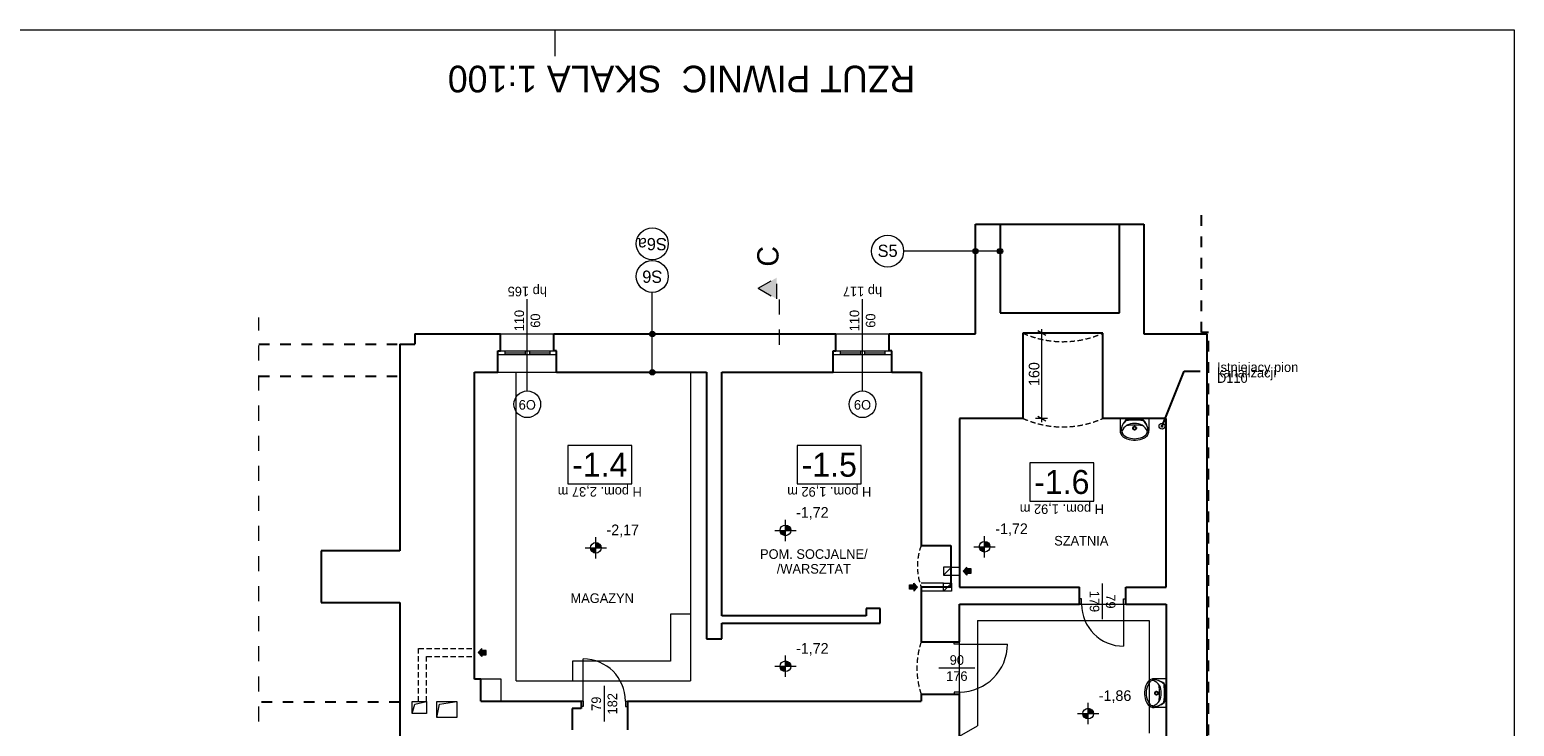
# Model space of a CAD drawing. Extents: x -145259 to -66341, y -2316 to 227384.
# Tile 15 of 141: x -95115 to -67259, y 14310 to 27384. Entities that reach past the tile are written whole.
import ezdxf

# ---------------------------------------------------------------- set-up
doc = ezdxf.new("R2010")
doc.units = 0
doc.header["$MEASUREMENT"] = 0
for name, pattern in [('Dashed', [564.444447, 282.222223, -282.222223]), ('Krawędzie ukryte', [150, 100, -50]), ('Przerywana', [400, 200, -200])]:
    doc.linetypes.add(name, pattern=pattern)
for name, color, linetype in [('Arch opisy', 7, 'Continuous'), ('Arch wymiary', 7, 'Continuous'), ('INWENT RZĘDNE', 7, 'Continuous'), ('INWENT wyposarzenie', 7, 'Continuous')]:
    doc.layers.add(name, color=color, linetype=linetype)
for name, color, linetype, lineweight in [('Arch opisy okien_Nr_Pióra__21', 7, 'Continuous', 13), ('Arch opisy_Nr_Pióra__1', 7, 'Continuous', 25), ('Arch opisy_Nr_Pióra__21', 7, 'Continuous', 13), ('arch przekroje_Nr_Pióra__21', 7, 'Continuous', 13), ('arch przekroje_Nr_Pióra__5', 7, 'Continuous', 13), ('ARCH TABELA_Nr_Pióra__21', 7, 'Continuous', 13), ('Arch wymiary_Nr_Pióra__21', 7, 'Continuous', 13), ('Inwent kominy_Nr_Pióra__21', 7, 'Continuous', 13), ('INWENT OPISY_Nr_Pióra__21', 7, 'Continuous', 13), ('INWENT RZĘDNE_Nr_Pióra__21', 7, 'Continuous', 13), ('INWENT wyposarzenie_Nr_Pióra__21', 7, 'Continuous', 13), ('INWENT. DRZWI_Nr_Pióra__21', 7, 'Continuous', 13), ('INWENT. OKNA_Nr_Pióra__21', 7, 'Continuous', 13), ('INWENT.ŚCIANY_Nr_Pióra__1', 7, 'Continuous', 25), ('INWENT.ŚCIANY_Nr_Pióra__21', 7, 'Continuous', 13), ('Istniejące schody_Nr_Pióra__21', 7, 'Continuous', 13)]:
    doc.layers.add(name, color=color, linetype=linetype, lineweight=lineweight)
doc.layers.add('INWENT kanalizacja_Nr_Pióra__118', color=7, linetype='Continuous', lineweight=13, true_color=0x573938)
doc.styles.add('GENERATED_STYLE_2', font='txt')
doc.styles.add('GENERATED_STYLE_4', font='txt')
doc.styles.add('GENERATED_STYLE_5', font='txt')
doc.styles.add('GENERATED_STYLE_6', font='txt')
doc.styles.add('GENERATED_STYLE_7', font='txt')
doc.styles.add('GENERATED_STYLE_8', font='txt')
doc.dimstyles.new('GENERATED_STYLE__5', dxfattribs={"dimtxt": 200, "dimasz": 114, "dimexe": 0.18, "dimexo": 0, "dimgap": 0.09, "dimtad": 1, "dimdec": 0, "dimlfac": 0.1, "dimzin": 0, "dimdsep": 46, "dimtxsty": 'GENERATED_STYLE_2', "dimblk": 'ARROWHEAD_2', "dimblk1": 'ARROWHEAD_2', "dimblk2": 'ARROWHEAD_2', "dimcen": 0.09, "dimclrd": 7, "dimclre": 7, "dimclrt": 7, "dimazin": 0, "dimtfac": 1, "dimtdec": 4, "dimtmove": 0, "dimatfit": 3, "dimfxl": 0, "dimtolj": 1, "dimtzin": 0, "dimarcsym": 0})
doc.dimstyles.new('GENERATED_STYLE__9', dxfattribs={"dimtxt": 0.18, "dimasz": 109.44, "dimexe": 0.18, "dimexo": 0.0625, "dimgap": 0.09, "dimtad": 0, "dimtih": 1, "dimtoh": 1, "dimdec": 4, "dimzin": 0, "dimdsep": 46, "dimcen": 0.09, "dimadec": 0, "dimazin": 0, "dimtfac": 1, "dimtdec": 4, "dimtmove": 0, "dimatfit": 3, "dimldrblk": 'ARROWHEAD_11', "dimfxl": 0, "dimtolj": 1, "dimtzin": 0, "dimarcsym": 0})

# ---------------------------------------------------------------- blocks, each defined once
blk = doc.blocks.new('Symbol Umywalka 14_22', base_point=(-74654, 19679))
at = {"layer": 'INWENT wyposarzenie_Nr_Pióra__21', "linetype": 'Continuous'}
for p, q in [((-74654, 20089), (-74114, 20089)), ((-74654, 20089), (-74654, 19860)), ((-74299, 20089), (-74469, 20089)), ((-74114, 20089), (-74114, 19860)), ((-74401, 19905), (-74429, 19905)), ((-74384, 19951), (-74384, 19922)), ((-74384, 19889), (-74384, 19860)), ((-74338, 19905), (-74367, 19905))]:
    blk.add_line(p, q, dxfattribs=at)
for radius in [35, 25]:
    blk.add_circle((-74384, 19905), radius, dxfattribs=at)
for centre, radius, start, end in [((-74528, 20017), 45, 102.694, 140.6648), ((-74389, 19402), 676, 89.4897, 102.694), ((-74379, 19402), 676, 77.2285, 90.4328), ((-74239, 20017), 45, 39.2578, 77.2285), ((-74517, 19854), 137, 177.5448, 231.2546), ((-74300, 19830), 340, 140.6648, 180.9072), ((-74335, 19829), 305, 138.5245, 180.6767), ((-74397, 19758), 241, 122.8442, 158.4481), ((-74540, 19840), 80.9, 176.0694, 229.1984), ((-74407, 20006), 293, 230.7149, 260.0022), ((-74530, 20001), 45, 97.8304, 138.5245), ((-74379, 18902), 1154, 90.245, 97.8304), ((-74384, 18978), 985, 81.1796, 98.8266), ((-74403, 19754), 241, 85.394, 121.0561), ((-74390, 18902), 1154, 82.0921, 89.6775), ((-74364, 19754), 241, 58.9439, 94.606), ((-74360, 20006), 293, 279.9978, 309.2851), ((-74371, 19758), 241, 21.5519, 57.1558), ((-74238, 20001), 45, 41.398, 82.0921), ((-74467, 19831), 340, 359.0153, 39.2578), ((-74433, 19829), 305, 359.2458, 41.398), ((-74228, 19840), 80.9, 310.8016, 3.9306), ((-74251, 19854), 137, 308.7454, 2.4552), ((-74469, 19913), 213, 231.3152, 242.8429), ((-74370, 20122), 444, 243.7403, 265.7948), ((-74384, 20025), 317, 256.4334, 283.5666), ((-74384, 19949), 270, 265.9876, 274.0124), ((-74397, 20122), 444, 274.2052, 296.2597), ((-74298, 19913), 213, 297.1571, 308.6848)]:
    blk.add_arc(centre, radius, start, end, dxfattribs=at)
blk = doc.blocks.new('Symbol Umywalka 14_23', base_point=(-74199, 15204))
at = {"layer": 'INWENT wyposarzenie_Nr_Pióra__21', "linetype": 'Continuous'}
for p, q in [((-73789, 15204), (-74017, 15204)), ((-73789, 15204), (-73789, 14664)), ((-73989, 14934), (-74017, 14934)), ((-73972, 14950), (-73972, 14979)), ((-73972, 14888), (-73972, 14917)), ((-73927, 14934), (-73955, 14934)), ((-73789, 14849), (-73789, 15019)), ((-73789, 14664), (-74017, 14664))]:
    blk.add_line(p, q, dxfattribs=at)
for radius in [35, 25]:
    blk.add_circle((-73972, 14934), radius, dxfattribs=at)
for centre, radius, start, end in [((-73755, 14920), 444, 153.7403, 175.7948), ((-73871, 14957), 293, 140.7149, 170.0022), ((-73964, 15019), 213, 141.3152, 152.8429), ((-74023, 15066), 137, 87.5448, 141.2546), ((-74037, 15090), 80.9, 86.0694, 139.1984), ((-74049, 14885), 305, 48.5245, 90.6767), ((-74047, 14850), 340, 50.6648, 90.9072), ((-74120, 14946), 241, 32.8442, 68.4481), ((-74899, 14934), 985, 351.1796, 8.8266), ((-74124, 14953), 241, 355.394, 31.0561), ((-73876, 15080), 45, 7.8304, 48.5245), ((-73860, 15078), 45, 12.694, 50.6648), ((-74975, 14928), 1154, 0.245, 7.8304), ((-74476, 14939), 676, 359.4897, 12.694), ((-73929, 14934), 270, 175.9876, 184.0124), ((-73755, 14947), 444, 184.2052, 206.2597), ((-73852, 14934), 317, 166.4334, 193.5666), ((-73871, 14910), 293, 189.9978, 219.2851), ((-74120, 14921), 241, 291.5519, 327.1558), ((-74124, 14914), 241, 328.9439, 4.606), ((-73877, 14788), 45, 311.398, 352.0921), ((-74975, 14940), 1154, 352.0921, 359.6775), ((-73860, 14789), 45, 309.2578, 347.2285), ((-74476, 14928), 676, 347.2285, 0.4328), ((-73964, 14848), 213, 207.1571, 218.6848), ((-74023, 14801), 137, 218.7454, 272.4552), ((-74037, 14778), 80.9, 220.8016, 273.9306), ((-74047, 15017), 340, 269.0153, 309.2578), ((-74049, 14983), 305, 269.2458, 311.398)]:
    blk.add_arc(centre, radius, start, end, dxfattribs=at)
blk = doc.blocks.new('Linia_41', base_point=(-76909, 23228))
at = {"layer": 'Arch opisy_Nr_Pióra__21', "linetype": 'Continuous'}
for points in [[(-77319, 23228), (-77323, 23247), (-77333, 23263), (-77350, 23274), (-77369, 23278), (-77388, 23274), (-77404, 23263), (-77415, 23247), (-77419, 23228), (-77415, 23209), (-77404, 23192), (-77388, 23181), (-77369, 23178), (-77350, 23181), (-77333, 23192), (-77323, 23209)], [(-76859, 23228), (-76863, 23247), (-76873, 23263), (-76890, 23274), (-76909, 23278), (-76928, 23274), (-76944, 23263), (-76955, 23247), (-76959, 23228), (-76955, 23209), (-76944, 23192), (-76928, 23181), (-76909, 23178), (-76890, 23181), (-76873, 23192), (-76863, 23209)]]:
    blk.add_hatch(color=256, dxfattribs=at).paths.add_polyline_path(points, flags=0)
blk.add_line((-76959, 23228), (-77319, 23228), dxfattribs=at)
for centre in [(-77369, 23228), (-76909, 23228)]:
    blk.add_circle(centre, 50, dxfattribs=at)
blk = doc.blocks.new('Linia_42', base_point=(-77369, 23228))
at = {"layer": 'Arch opisy_Nr_Pióra__21', "linetype": 'Continuous'}
blk.add_line((-77369, 23228), (-78718, 23228), dxfattribs=at)
blk.add_circle((-79018, 23228), 300, dxfattribs=at)
blk = doc.blocks.new('Linia_46', base_point=(-83433, 20954))
at = {"layer": 'Arch opisy_Nr_Pióra__21', "linetype": 'Continuous'}
for points in [[(-83383, 21674), (-83387, 21693), (-83398, 21709), (-83414, 21720), (-83433, 21724), (-83452, 21720), (-83468, 21709), (-83479, 21693), (-83483, 21674), (-83479, 21654), (-83468, 21638), (-83452, 21627), (-83433, 21624), (-83414, 21627), (-83398, 21638), (-83387, 21654)], [(-83383, 20954), (-83387, 20973), (-83398, 20989), (-83414, 21000), (-83433, 21004), (-83452, 21000), (-83468, 20989), (-83479, 20973), (-83483, 20954), (-83479, 20934), (-83468, 20918), (-83452, 20907), (-83433, 20904), (-83414, 20907), (-83398, 20918), (-83387, 20934)]]:
    blk.add_hatch(color=256, dxfattribs=at).paths.add_polyline_path(points, flags=0)
blk.add_line((-83433, 21004), (-83433, 21624), dxfattribs=at)
for centre in [(-83433, 21674), (-83433, 20954)]:
    blk.add_circle(centre, 50, dxfattribs=at)
blk = doc.blocks.new('Linia_47', base_point=(-83433, 22754))
at = {"layer": 'Arch opisy_Nr_Pióra__21', "linetype": 'Continuous'}
blk.add_line((-83433, 23054), (-83433, 23066), dxfattribs=at)
for centre in [(-83433, 23366), (-83433, 22754)]:
    blk.add_circle(centre, 300, dxfattribs=at)
blk = doc.blocks.new('Linia_48', base_point=(-83433, 21674))
at = {"layer": 'Arch opisy_Nr_Pióra__21', "linetype": 'Continuous'}
blk.add_line((-83433, 21674), (-83433, 22454), dxfattribs=at)
blk.add_circle((-83433, 22754), 300, dxfattribs=at)
blk = doc.blocks.new('*D1338')
at = {"layer": 'Arch wymiary_Nr_Pióra__21', "linetype": 'Continuous'}
for p, q in [((-76052, 21645), (-76202, 21732)), ((-76127, 21689), (-76127, 21762)), ((-76015, 21689), (-76240, 21689)), ((-76127, 20089), (-76127, 21689)), ((-76015, 20089), (-76240, 20089)), ((-76202, 20132), (-76052, 20045)), ((-76127, 20015), (-76127, 20089))]:
    blk.add_line(p, q, dxfattribs=at)
at = {"layer": 'Arch wymiary_Nr_Pióra__21', "insert": (-76167, 20697), "char_height": 200, "attachment_point": 7, "rotation": 90, "style": 'GENERATED_STYLE_2'}
blk.add_mtext('{160}', dxfattribs=at)
blk = doc.blocks.new('ARROWHEAD_2')
at = {"color": 0, "linetype": 'Continuous', "lineweight": 0}
for p, q in [((0, 0), (-1, 0)), ((-0.38, -0.66), (0.38, 0.66))]:
    blk.add_line(p, q, dxfattribs=at)
blk = doc.blocks.new('Koty wysokościowe_10', base_point=(-75255, 14549))
at = {"layer": 'INWENT RZĘDNE_Nr_Pióra__21', "linetype": 'Continuous'}
for points in [[(-75255, 14549), (-75355, 14549), (-75347, 14510), (-75325, 14478), (-75293, 14456), (-75255, 14449)], [(-75255, 14549), (-75155, 14549), (-75162, 14587), (-75184, 14619), (-75216, 14641), (-75255, 14649)]]:
    blk.add_hatch(color=256, dxfattribs=at).paths.add_polyline_path(points, flags=0)
for p, q in [((-75455, 14549), (-75055, 14549)), ((-75255, 14349), (-75255, 14749))]:
    blk.add_line(p, q, dxfattribs=at)
blk.add_circle((-75255, 14549), 100, dxfattribs=at)
at = {"layer": 'INWENT RZĘDNE_Nr_Pióra__21', "insert": (-75055, 14749), "char_height": 200, "attachment_point": 7, "style": 'GENERATED_STYLE_2'}
blk.add_mtext('{-1,86}', dxfattribs=at)
blk = doc.blocks.new('Koty wysokościowe_13', base_point=(-77197, 17681))
at = {"layer": 'INWENT RZĘDNE_Nr_Pióra__21', "linetype": 'Continuous'}
for points in [[(-77197, 17681), (-77297, 17681), (-77289, 17642), (-77268, 17610), (-77235, 17588), (-77197, 17581)], [(-77197, 17681), (-77097, 17681), (-77105, 17719), (-77126, 17751), (-77159, 17773), (-77197, 17781)]]:
    blk.add_hatch(color=256, dxfattribs=at).paths.add_polyline_path(points, flags=0)
for p, q in [((-77197, 17481), (-77197, 17881)), ((-77397, 17681), (-76997, 17681))]:
    blk.add_line(p, q, dxfattribs=at)
blk.add_circle((-77197, 17681), 100, dxfattribs=at)
at = {"layer": 'INWENT RZĘDNE_Nr_Pióra__21', "insert": (-76997, 17881), "char_height": 200, "attachment_point": 7, "style": 'GENERATED_STYLE_2'}
blk.add_mtext('{-1,72}', dxfattribs=at)
blk = doc.blocks.new('Koty wysokościowe_14', base_point=(-80935, 15436))
at = {"layer": 'INWENT RZĘDNE_Nr_Pióra__21', "linetype": 'Continuous'}
for points in [[(-80935, 15436), (-81035, 15436), (-81028, 15398), (-81006, 15365), (-80974, 15344), (-80935, 15336)], [(-80935, 15436), (-80835, 15436), (-80843, 15474), (-80865, 15507), (-80897, 15528), (-80935, 15536)]]:
    blk.add_hatch(color=256, dxfattribs=at).paths.add_polyline_path(points, flags=0)
for p, q in [((-80935, 15236), (-80935, 15636)), ((-81135, 15436), (-80735, 15436))]:
    blk.add_line(p, q, dxfattribs=at)
blk.add_circle((-80935, 15436), 100, dxfattribs=at)
at = {"layer": 'INWENT RZĘDNE_Nr_Pióra__21', "insert": (-80735, 15636), "char_height": 200, "attachment_point": 7, "style": 'GENERATED_STYLE_2'}
blk.add_mtext('{-1,72}', dxfattribs=at)
blk = doc.blocks.new('Koty wysokościowe_15', base_point=(-80935, 17987))
at = {"layer": 'INWENT RZĘDNE_Nr_Pióra__21', "linetype": 'Continuous'}
for points in [[(-80935, 17987), (-81035, 17987), (-81028, 17949), (-81006, 17916), (-80974, 17895), (-80935, 17887)], [(-80935, 17987), (-80835, 17987), (-80843, 18025), (-80865, 18058), (-80897, 18079), (-80935, 18087)]]:
    blk.add_hatch(color=256, dxfattribs=at).paths.add_polyline_path(points, flags=0)
for p, q in [((-80935, 17787), (-80935, 18187)), ((-81135, 17987), (-80735, 17987))]:
    blk.add_line(p, q, dxfattribs=at)
blk.add_circle((-80935, 17987), 100, dxfattribs=at)
at = {"layer": 'INWENT RZĘDNE_Nr_Pióra__21', "insert": (-80735, 18187), "char_height": 200, "attachment_point": 7, "style": 'GENERATED_STYLE_2'}
blk.add_mtext('{-1,72}', dxfattribs=at)
blk = doc.blocks.new('Koty wysokościowe_16', base_point=(-84492, 17660))
at = {"layer": 'INWENT RZĘDNE_Nr_Pióra__21', "linetype": 'Continuous'}
for points in [[(-84492, 17660), (-84592, 17660), (-84585, 17621), (-84563, 17589), (-84531, 17567), (-84492, 17560)], [(-84492, 17660), (-84392, 17660), (-84400, 17698), (-84422, 17730), (-84454, 17752), (-84492, 17760)]]:
    blk.add_hatch(color=256, dxfattribs=at).paths.add_polyline_path(points, flags=0)
for p, q in [((-84492, 17460), (-84492, 17860)), ((-84692, 17660), (-84292, 17660))]:
    blk.add_line(p, q, dxfattribs=at)
blk.add_circle((-84492, 17660), 100, dxfattribs=at)
at = {"layer": 'INWENT RZĘDNE_Nr_Pióra__21', "insert": (-84292, 17860), "char_height": 200, "attachment_point": 7, "style": 'GENERATED_STYLE_2'}
blk.add_mtext('{-2,17}', dxfattribs=at)
blk = doc.blocks.new('ARROWHEAD_11')
at = {"color": 0, "linetype": 'Continuous', "lineweight": 0}
blk.add_line((0, 0), (-1, 0), dxfattribs=at)
at = {"color": 0, "linetype": 'Continuous', "lineweight": 0, "const_width": 0.25, "flags": 128}
blk.add_lwpolyline([(-0.125, 0, 1), (0.125, 0, 1)], format="xyb", close=True, dxfattribs=at)

msp = doc.modelspace()

# ---------------------------------------------------------------- hatches: boundary and pattern name
at = {"layer": 'arch przekroje_Nr_Pióra__5', "linetype": 'Continuous'}
msp.add_hatch(color=256, dxfattribs=at).paths.add_polyline_path([(-81096.9, 22730.1), (-81096.9, 22330.1), (-81446.9, 22530.1)], flags=0)
at = {"layer": 'Inwent kominy_Nr_Pióra__21', "linetype": 'Continuous'}
for points in [[(-77528.7, 17148.6), (-77528.7, 17183.6), (-77448.7, 17183.6), (-77448.7, 17263.6), (-77528.7, 17263.6), (-77528.7, 17298.6), (-77598.7, 17223.6)], [(-78528.7, 16848.6), (-78528.7, 16883.6), (-78608.7, 16883.6), (-78608.7, 16963.6), (-78528.7, 16963.6), (-78528.7, 16998.6), (-78458.7, 16923.6)], [(-86628.7, 15618.6), (-86628.7, 15653.6), (-86548.7, 15653.6), (-86548.7, 15733.6), (-86628.7, 15733.6), (-86628.7, 15768.6), (-86698.7, 15693.6)]]:
    msp.add_hatch(color=256, dxfattribs=at).paths.add_polyline_path(points, flags=0)

# ---------------------------------------------------------------- linework, layer by layer
at = {"layer": 'Arch opisy okien_Nr_Pióra__21', "linetype": 'Continuous'}
for centre in [(-85778.7, 20353.6), (-79488.7, 20353.6)]:
    msp.add_circle(centre, 250, dxfattribs=at)
at = {"layer": 'Arch opisy_Nr_Pióra__21', "linetype": 'Continuous'}
for p, q in [((-83818.8, 19580.4), (-85018.8, 19580.4)), ((-85018.8, 19580.4), (-85018.8, 18860.4)), ((-83818.8, 18860.4), (-83818.8, 19580.4)), ((-79512.4, 19580.4), (-80712.4, 19580.4)), ((-80712.4, 19580.4), (-80712.4, 18860.4)), ((-79512.4, 18860.4), (-79512.4, 19580.4)), ((-75148.8, 19257), (-76348.8, 19257)), ((-76348.8, 19257), (-76348.8, 18537)), ((-75148.8, 18537), (-75148.8, 19257)), ((-85018.8, 18860.4), (-83818.8, 18860.4)), ((-80712.4, 18860.4), (-79512.4, 18860.4)), ((-76348.8, 18537), (-75148.8, 18537))]:
    msp.add_line(p, q, dxfattribs=at)
at = {"layer": 'arch przekroje_Nr_Pióra__5', "linetype": 'Dashed'}
for p, q in [((-81446.9, 22530.1), (-81096.9, 22730.1)), ((-81096.9, 22330.1), (-81096.9, 22730.1)), ((-81446.9, 22530.1), (-81096.9, 22330.1)), ((-81046.9, 21472.1), (-81046.9, 22530.1))]:
    msp.add_line(p, q, dxfattribs=at)
at = {"layer": 'ARCH TABELA_Nr_Pióra__21', "linetype": 'Continuous'}
for p, q in [((-109058.7, 27383.6), (-67258.7, 27383.6)), ((-85258.7, 26883.6), (-85258.7, 27383.6)), ((-85258.7, 26883.6), (-85258.7, 27383.6)), ((-85258.7, 26883.6), (-85258.7, 27383.6)), ((-67258.7, 27383.6), (-67258.7, -2316.4))]:
    msp.add_line(p, q, dxfattribs=at)
at = {"layer": 'INWENT kanalizacja_Nr_Pióra__118', "linetype": 'Continuous'}
msp.add_circle((-73868.7, 19943.6), 55, dxfattribs=at)
at = {"layer": 'Inwent kominy_Nr_Pióra__21', "linetype": 'Continuous'}
for p, q in [((-77818.7, 17298.6), (-77968.7, 17298.6)), ((-77968.7, 17298.6), (-77968.7, 17148.6)), ((-77968.7, 17148.6), (-77818.7, 17298.6)), ((-77828.7, 17298.6), (-77668.7, 17298.6)), ((-77818.7, 17148.6), (-77818.7, 17298.6)), ((-77598.7, 17223.6), (-77528.7, 17298.6)), ((-77528.7, 17263.6), (-77528.7, 17298.6)), ((-78458.7, 16923.6), (-78528.7, 16998.6)), ((-78528.7, 16963.6), (-78528.7, 16998.6)), ((-77968.7, 16998.6), (-78388.7, 16998.6)), ((-77968.7, 17148.6), (-77818.7, 17148.6)), ((-77968.7, 16848.6), (-77968.7, 16998.6)), ((-77968.7, 16998.6), (-77818.7, 16998.6)), ((-77968.7, 16848.6), (-77818.7, 16998.6)), ((-77828.7, 17148.6), (-77668.7, 17148.6)), ((-77818.7, 16998.6), (-77818.7, 16848.6)), ((-77598.7, 17223.6), (-77528.7, 17148.6)), ((-77448.7, 17263.6), (-77528.7, 17263.6)), ((-77528.7, 17183.6), (-77448.7, 17183.6)), ((-77528.7, 17183.6), (-77528.7, 17148.6)), ((-77448.7, 17183.6), (-77448.7, 17263.6)), ((-78608.7, 16883.6), (-78608.7, 16963.6)), ((-78608.7, 16963.6), (-78528.7, 16963.6)), ((-78528.7, 16883.6), (-78608.7, 16883.6)), ((-78458.7, 16923.6), (-78528.7, 16848.6)), ((-78528.7, 16883.6), (-78528.7, 16848.6)), ((-77968.7, 16848.6), (-78388.7, 16848.6)), ((-77818.7, 16848.6), (-77968.7, 16848.6)), ((-86698.7, 15693.6), (-86628.7, 15768.6)), ((-86698.7, 15693.6), (-86628.7, 15618.6)), ((-86628.7, 15733.6), (-86628.7, 15768.6)), ((-86548.7, 15733.6), (-86628.7, 15733.6)), ((-86628.7, 15653.6), (-86548.7, 15653.6)), ((-86628.7, 15653.6), (-86628.7, 15618.6)), ((-86548.7, 15653.6), (-86548.7, 15733.6)), ((-87938.7, 14553.6), (-87938.7, 14773.6)), ((-87938.7, 14773.6), (-87668.7, 14773.6)), ((-87888.7, 14723.6), (-87668.7, 14773.6)), ((-87668.7, 14773.6), (-87668.7, 14553.6)), ((-87478.7, 14473.6), (-87478.7, 14773.6)), ((-87478.7, 14773.6), (-87098.7, 14773.6)), ((-87428.7, 14723.6), (-87098.7, 14773.6)), ((-87098.7, 14773.6), (-87098.7, 14473.6)), ((-87938.7, 14553.6), (-87888.7, 14723.6)), ((-87668.7, 14553.6), (-87938.7, 14553.6)), ((-87478.7, 14473.6), (-87428.7, 14723.6)), ((-87098.7, 14473.6), (-87478.7, 14473.6))]:
    msp.add_line(p, q, dxfattribs=at)
at = {"layer": 'Inwent kominy_Nr_Pióra__21', "linetype": 'Krawędzie ukryte'}
for p, q in [((-87818.7, 14773.6), (-87818.7, 15768.6)), ((-87818.7, 15768.6), (-86768.7, 15768.6)), ((-87668.7, 14773.6), (-87668.7, 15618.6)), ((-87668.7, 15618.6), (-86768.7, 15618.6))]:
    msp.add_line(p, q, dxfattribs=at)
at = {"layer": 'INWENT OPISY_Nr_Pióra__21', "linetype": 'Continuous'}
for p, q in [((-85778.7, 20603.6), (-85778.7, 22323.6)), ((-79488.7, 20603.6), (-79488.7, 22323.6)), ((-74983.7, 16318.6), (-74983.7, 16988.6)), ((-77383.7, 15403.6), (-78053.7, 15403.6)), ((-84333.7, 15068.6), (-84333.7, 14398.6))]:
    msp.add_line(p, q, dxfattribs=at)
at = {"layer": 'INWENT OPISY_Nr_Pióra__21', "linetype": 'Dashed'}
msp.add_line((-90817.2, 7063.6), (-90817.2, 21983.6), dxfattribs=at)
at = {"layer": 'INWENT. DRZWI_Nr_Pióra__21', "linetype": 'Continuous'}
for p, q in [((-75378.7, 16703.6), (-75418.7, 16703.6)), ((-75378.7, 16603.6), (-75418.7, 16603.6)), ((-75378.7, 16603.6), (-75378.7, 16703.6)), ((-74588.7, 16603.6), (-74588.7, 16703.6)), ((-74588.7, 16703.6), (-74548.7, 16703.6)), ((-74588.7, 16603.6), (-74588.7, 15813.6)), ((-74588.7, 16603.6), (-74548.7, 16603.6)), ((-77768.7, 15853.6), (-77768.7, 15893.6)), ((-77668.7, 15853.6), (-77668.7, 15893.6)), ((-77668.7, 15853.6), (-77768.7, 15853.6)), ((-77668.7, 15853.6), (-76768.7, 15853.6)), ((-84728.7, 14783.6), (-84728.7, 15573.6)), ((-84728.7, 14783.6), (-84768.7, 14783.6)), ((-84728.7, 14783.6), (-84728.7, 14683.6)), ((-83938.7, 14783.6), (-83938.7, 14683.6)), ((-83938.7, 14783.6), (-83898.7, 14783.6)), ((-77668.7, 14953.6), (-77768.7, 14953.6)), ((-77768.7, 14953.6), (-77768.7, 14913.6)), ((-77668.7, 14953.6), (-77668.7, 14913.6)), ((-84728.7, 14683.6), (-84768.7, 14683.6)), ((-83938.7, 14683.6), (-83898.7, 14683.6))]:
    msp.add_line(p, q, dxfattribs=at)
for centre, radius, start, end in [((-74588.7, 16603.6), 790, 180, 270), ((-77668.7, 15853.6), 900, 270, 0), ((-84728.7, 14783.6), 790, 0, 90)]:
    msp.add_arc(centre, radius, start, end, dxfattribs=at)
at = {"layer": 'INWENT. OKNA_Nr_Pióra__21', "linetype": 'Continuous'}
for p, q in [((-86328.7, 21353.6), (-85228.7, 21353.6)), ((-85228.7, 21283.6), (-86328.7, 21283.6)), ((-86198.7, 21353.6), (-86198.7, 21283.6)), ((-86198.7, 21318.6), (-85818.7, 21318.6)), ((-85818.7, 21353.6), (-85818.7, 21283.6)), ((-85738.7, 21353.6), (-85738.7, 21283.6)), ((-85738.7, 21318.6), (-85358.7, 21318.6)), ((-85358.7, 21353.6), (-85358.7, 21283.6)), ((-80038.7, 21353.6), (-78938.7, 21353.6)), ((-78938.7, 21283.6), (-80038.7, 21283.6)), ((-79908.7, 21353.6), (-79908.7, 21283.6)), ((-79908.7, 21318.6), (-79528.7, 21318.6)), ((-79528.7, 21353.6), (-79528.7, 21283.6)), ((-79448.7, 21353.6), (-79448.7, 21283.6)), ((-79448.7, 21318.6), (-79068.7, 21318.6)), ((-79068.7, 21353.6), (-79068.7, 21283.6))]:
    msp.add_line(p, q, dxfattribs=at)
at = {"layer": 'INWENT.ŚCIANY_Nr_Pióra__1', "linetype": 'Przerywana'}
for p, q in [((-73128.7, 21703.6), (-73128.7, 24075.1)), ((-90817.2, 21483.6), (-88168.7, 21483.6)), ((-72998.7, 21703.6), (-73128.7, 21703.6)), ((-72998.7, 7343.6), (-72998.7, 21703.6)), ((-90817.2, 20883.6), (-88168.7, 20883.6)), ((-88168.7, 14763.6), (-90817.2, 14763.6))]:
    msp.add_line(p, q, dxfattribs=at)
at = {"layer": 'INWENT.ŚCIANY_Nr_Pióra__1', "linetype": 'Continuous'}
for p, q in [((-77368.7, 21673.6), (-77368.7, 23733.6)), ((-77368.7, 23733.6), (-74208.7, 23733.6)), ((-76908.7, 23733.6), (-76908.7, 22068.6)), ((-74668.7, 22068.6), (-74668.7, 23733.6)), ((-74668.7, 23733.6), (-74208.7, 23733.6)), ((-74208.7, 23733.6), (-74208.7, 21673.6)), ((-76908.7, 22068.6), (-74668.7, 22068.6)), ((-88168.7, 21483.6), (-88168.7, 17603.6)), ((-88168.7, 21483.6), (-87888.7, 21483.6)), ((-87888.7, 21673.6), (-86278.7, 21673.6)), ((-87888.7, 21673.6), (-87888.7, 21483.6)), ((-86278.7, 21353.6), (-86278.7, 21673.6)), ((-85278.7, 21353.6), (-85278.7, 21673.6)), ((-85278.7, 21673.6), (-79988.7, 21673.6)), ((-79988.7, 21353.6), (-79988.7, 21673.6)), ((-78988.7, 21353.6), (-78988.7, 21673.6)), ((-78988.7, 21673.6), (-77368.7, 21673.6)), ((-74978.7, 21688.6), (-76478.7, 21688.6)), ((-76478.7, 21688.6), (-76478.7, 20088.6)), ((-74978.7, 20088.6), (-74978.7, 21688.6)), ((-74208.7, 21673.6), (-73028.7, 21673.6)), ((-73028.7, 21673.6), (-73028.7, 7373.6)), ((-86328.7, 20953.6), (-86328.7, 21353.6)), ((-86328.7, 21353.6), (-86278.7, 21353.6)), ((-85228.7, 21353.6), (-85278.7, 21353.6)), ((-85228.7, 20953.6), (-85228.7, 21353.6)), ((-80038.7, 20953.6), (-80038.7, 21353.6)), ((-80038.7, 21353.6), (-79988.7, 21353.6)), ((-78938.7, 21353.6), (-78988.7, 21353.6)), ((-78938.7, 20953.6), (-78938.7, 21353.6)), ((-86768.7, 15193.6), (-86768.7, 20953.6)), ((-86768.7, 20953.6), (-86328.7, 20953.6)), ((-85228.7, 20953.6), (-82418.7, 20953.6)), ((-82418.7, 20953.6), (-82418.7, 15953.6)), ((-82128.7, 16383.6), (-82128.7, 20953.6)), ((-82128.7, 20953.6), (-80038.7, 20953.6)), ((-78938.7, 20953.6), (-78388.7, 20953.6)), ((-78388.7, 20953.6), (-78388.7, 17703.6)), ((-76478.7, 20088.6), (-77668.7, 20088.6)), ((-77668.7, 20088.6), (-77668.7, 16923.6)), ((-73788.7, 20088.6), (-74978.7, 20088.6)), ((-73788.7, 16923.6), (-73788.7, 20088.6)), ((-88168.7, 17603.6), (-89648.7, 17603.6)), ((-89648.7, 17603.6), (-89648.7, 16633.6)), ((-78388.7, 17703.6), (-77828.7, 17703.6)), ((-77828.7, 17703.6), (-77828.7, 16923.6)), ((-77828.7, 16923.6), (-78388.7, 16923.6)), ((-78388.7, 16923.6), (-78388.7, 15893.6)), ((-77668.7, 16923.6), (-75418.7, 16923.6)), ((-75418.7, 16603.6), (-75418.7, 16923.6)), ((-74548.7, 16603.6), (-74548.7, 16923.6)), ((-74548.7, 16923.6), (-73788.7, 16923.6)), ((-89648.7, 16633.6), (-88168.7, 16633.6)), ((-88168.7, 16633.6), (-88168.7, 7533.6)), ((-79158.7, 16523.6), (-79418.7, 16523.6)), ((-79418.7, 16523.6), (-79418.7, 16383.6)), ((-79158.7, 16243.6), (-79158.7, 16523.6)), ((-77668.7, 15893.6), (-77668.7, 16603.6)), ((-77668.7, 16603.6), (-75418.7, 16603.6)), ((-74548.7, 16603.6), (-73788.7, 16603.6)), ((-73788.7, 16603.6), (-73788.7, 10283.6)), ((-79418.7, 16383.6), (-82128.7, 16383.6)), ((-82128.7, 15953.6), (-82128.7, 16243.6)), ((-82128.7, 16243.6), (-79158.7, 16243.6)), ((-82418.7, 15953.6), (-82128.7, 15953.6)), ((-78388.7, 15893.6), (-77668.7, 15893.6)), ((-86648.7, 15193.6), (-86768.7, 15193.6)), ((-86648.7, 14783.6), (-86648.7, 15193.6)), ((-86648.7, 14783.6), (-84768.7, 14783.6)), ((-84768.7, 14783.6), (-84768.7, 14643.6)), ((-83898.7, 14783.6), (-83898.7, 14243.6)), ((-83898.7, 14783.6), (-78388.7, 14783.6)), ((-78388.7, 14913.6), (-77668.7, 14913.6)), ((-78388.7, 14913.6), (-78388.7, 14783.6)), ((-77668.7, 14123.6), (-77668.7, 14913.6)), ((-84768.7, 14643.6), (-84938.7, 14643.6)), ((-84938.7, 14643.6), (-84938.7, 14243.6))]:
    msp.add_line(p, q, dxfattribs=at)
at = {"layer": 'INWENT.ŚCIANY_Nr_Pióra__21', "linetype": 'Continuous'}
for p, q in [((-86278.7, 21673.6), (-85278.7, 21673.6)), ((-79988.7, 21673.6), (-78988.7, 21673.6)), ((-86328.7, 20953.6), (-85228.7, 20953.6)), ((-80038.7, 20953.6), (-78938.7, 20953.6)), ((-86268.7, 15193.6), (-86648.7, 15193.6)), ((-86268.7, 14783.6), (-86268.7, 15193.6))]:
    msp.add_line(p, q, dxfattribs=at)
at = {"layer": 'INWENT.ŚCIANY_Nr_Pióra__21', "linetype": 'Krawędzie ukryte'}
for centre, radius, start, end in [((-75728.7, 23366.4), 1837.8, 245.91485, 294.08515), ((-75728.7, 21766.4), 1837.8, 245.91485, 294.08515), ((-77337.3, 17313.6), 1121.4, 159.64898, 200.35102), ((-76928.1, 15403.6), 1540.6, 161.4548, 198.5452)]:
    msp.add_arc(centre, radius, start, end, dxfattribs=at)
at = {"layer": 'Istniejące schody_Nr_Pióra__21', "linetype": 'Continuous'}
for p, q in [((-85988.7, 15163.6), (-85988.7, 20953.6)), ((-82718.7, 20953.6), (-82718.7, 15163.6)), ((-75418.7, 16603.6), (-74548.7, 16603.6)), ((-82718.7, 16413.6), (-83088.7, 16413.6)), ((-83088.7, 16413.6), (-83088.7, 15533.6)), ((-77328.7, 16293.6), (-74108.7, 16293.6)), ((-77328.7, 16293.6), (-77328.7, 14319.9)), ((-74108.7, 16293.6), (-74108.7, 14183.6)), ((-77668.7, 14913.6), (-77668.7, 15893.6)), ((-83088.7, 15533.6), (-84928.7, 15533.6)), ((-84928.7, 15533.6), (-84928.7, 15163.6)), ((-85988.7, 15163.6), (-82718.7, 15163.6)), ((-77668.7, 14123.6), (-77328.7, 14319.9))]:
    msp.add_line(p, q, dxfattribs=at)

# ---------------------------------------------------------------- block references
at = {"layer": 'Arch opisy', "linetype": 'Continuous'}
for name, p in [('Linia_47', (-83432.9, 22753.9)), ('Linia_42', (-77368.7, 23227.7)), ('Linia_41', (-76908.7, 23227.7)), ('Linia_48', (-83432.9, 21673.6)), ('Linia_46', (-83432.9, 20953.6))]:
    msp.add_blockref(name, p, dxfattribs=at)
at = {"layer": 'INWENT RZĘDNE'}
for name, p in [('Koty wysokościowe_15', (-80935.2, 17987)), ('Koty wysokościowe_16', (-84492.3, 17659.6)), ('Koty wysokościowe_13', (-77196.9, 17680.6)), ('Koty wysokościowe_14', (-80935.2, 15436.1)), ('Koty wysokościowe_10', (-75254.6, 14548.7))]:
    msp.add_blockref(name, p, dxfattribs=at)
at = {"layer": 'INWENT wyposarzenie', "color": 104, "linetype": 'Continuous', "lineweight": 20, "true_color": 0x029e21}
for name, p in [('Symbol Umywalka 14_22', (-74653.7, 19678.6)), ('Symbol Umywalka 14_23', (-74198.7, 15203.6))]:
    msp.add_blockref(name, p, dxfattribs=at)

# ---------------------------------------------------------------- texts
at = {"layer": 'Arch opisy okien_Nr_Pióra__21', "linetype": 'Continuous', "char_height": 180, "attachment_point": 2, "rotation": 180, "style": 'GENERATED_STYLE_8'}
for insert in [(-85778.7, 20253.3), (-79488.7, 20253.3)]:
    msp.add_mtext('{O9}', dxfattribs=dict(at, insert=insert))
at = {"layer": 'Arch opisy_Nr_Pióra__1', "linetype": 'Continuous', "rotation": 180}
for s, insert, char_height, attachment_point, style in [('{RZUT PIWNIC  SKALA 1:100}', (-87269.5, 26208), 500, 3, 'GENERATED_STYLE_7'), ('{S6a}', (-83432.9, 23244.2), 230, 2, 'GENERATED_STYLE_6'), ('{S6}', (-83432.9, 22632.5), 230, 2, 'GENERATED_STYLE_6')]:
    msp.add_mtext(s, dxfattribs=dict(at, insert=insert, char_height=char_height, attachment_point=attachment_point, style=style))
at = {"layer": 'Arch opisy_Nr_Pióra__1', "linetype": 'Continuous'}
for s, insert, char_height, attachment_point, style in [('{S5}', (-79017.8, 23349), 230, 2, 'GENERATED_STYLE_6'), ('{-1.4}', (-84418.8, 18995.4), 450, 8, 'GENERATED_STYLE_5'), ('{-1.5}', (-80112.4, 18987.7), 450, 8, 'GENERATED_STYLE_5'), ('{-1.6}', (-75748.8, 18664.4), 450, 8, 'GENERATED_STYLE_5'), ('{SZATNIA}', (-75383.4, 17882.8), 180, 2, 'GENERATED_STYLE_8'), ('{MAGAZYN}', (-84372.8, 16804.8), 180, 2, 'GENERATED_STYLE_8')]:
    msp.add_mtext(s, dxfattribs=dict(at, insert=insert, char_height=char_height, attachment_point=attachment_point, style=style))
at = {"layer": 'Arch opisy_Nr_Pióra__1', "linetype": 'Continuous', "insert": (-80402, 17632.7), "char_height": 180, "width": 2272.94, "attachment_point": 2, "line_spacing_factor": 0.924085, "style": 'GENERATED_STYLE_8'}
msp.add_mtext('{POM. SOCJALNE/\\P/WARSZTAT}', dxfattribs=at)
at = {"layer": 'arch przekroje_Nr_Pióra__21', "linetype": 'Continuous', "insert": (-81464.1, 23130.1), "char_height": 400, "attachment_point": 2, "rotation": 90, "style": 'GENERATED_STYLE_8'}
msp.add_mtext('{C}', dxfattribs=at)
at = {"layer": 'INWENT OPISY_Nr_Pióra__21', "linetype": 'Continuous', "char_height": 180, "attachment_point": 2, "rotation": 180, "style": 'GENERATED_STYLE_7'}
for s, insert in [('{hp 165}', (-85778.7, 22378.9)), ('{hp 117}', (-79488.7, 22378.9)), ('{H pom. 2,37 m}', (-84418.8, 18619.5)), ('{H pom. 1,92 m}', (-80112.4, 18619.2)), ('{H pom. 1,92 m}', (-75748.8, 18295.8))]:
    msp.add_mtext(s, dxfattribs=dict(at, insert=insert))
at = {"layer": 'INWENT OPISY_Nr_Pióra__21', "linetype": 'Continuous', "char_height": 180, "width": 1346.334, "attachment_point": 2, "style": 'GENERATED_STYLE_7'}
for s, insert, rotation, line_spacing_factor in [('{110\\P60}', (-86019.9, 21923.6), 90, 1.008888), ('{110\\P60}', (-79729.9, 21923.6), 90, 1.008888), ('{79\\P179}', (-74742.9, 16653.6), 270, 1.007146), ('{79\\P182}', (-84574.6, 14733.6), 90, 1.007581)]:
    msp.add_mtext(s, dxfattribs=dict(at, insert=insert, rotation=rotation, line_spacing_factor=line_spacing_factor))
at = {"layer": 'INWENT OPISY_Nr_Pióra__21', "linetype": 'Continuous', "char_height": 180}
for s, insert, width, attachment_point, line_spacing_factor, style in [('{Istniejacy pion\\Pkanalizacji D110 }', (-72837.2, 20946.6), 1570.45, 4, 0.340614, 'GENERATED_STYLE_4'), ('{90\\P176}', (-77718.7, 15644.4), 1346.334, 2, 1.007581, 'GENERATED_STYLE_7')]:
    msp.add_mtext(s, dxfattribs=dict(at, insert=insert, width=width, attachment_point=attachment_point, line_spacing_factor=line_spacing_factor, style=style))

# ---------------------------------------------------------------- dimensions: what is measured, and where the dimension line sits
at = {"layer": 'Arch wymiary', "linetype": 'Continuous'}
dim = msp.add_linear_dim(base=(-76127.1, 20088.6), p1=(-76478.7, 20088.6), p2=(-76478.7, 21688.6), angle=90, dimstyle='GENERATED_STYLE__5', dxfattribs=at)
dim.commit()
dim.dimension.update_dxf_attribs({"geometry": '*D1338', "text_midpoint": (-76267.1, 20924.3)})

# ---------------------------------------------------------------- leaders
at = {"layer": 'INWENT OPISY_Nr_Pióra__21', "linetype": 'Continuous', "annotation_type": 0, "has_hookline": 1, "hookline_direction": 1, "text_width": 1328.6}
msp.add_leader([(-73868.7, 19943.6), (-73454.1, 20972.3), (-73151, 20972.3)], dimstyle='GENERATED_STYLE__9', dxfattribs=at)

doc.saveas('drawing.dxf')
